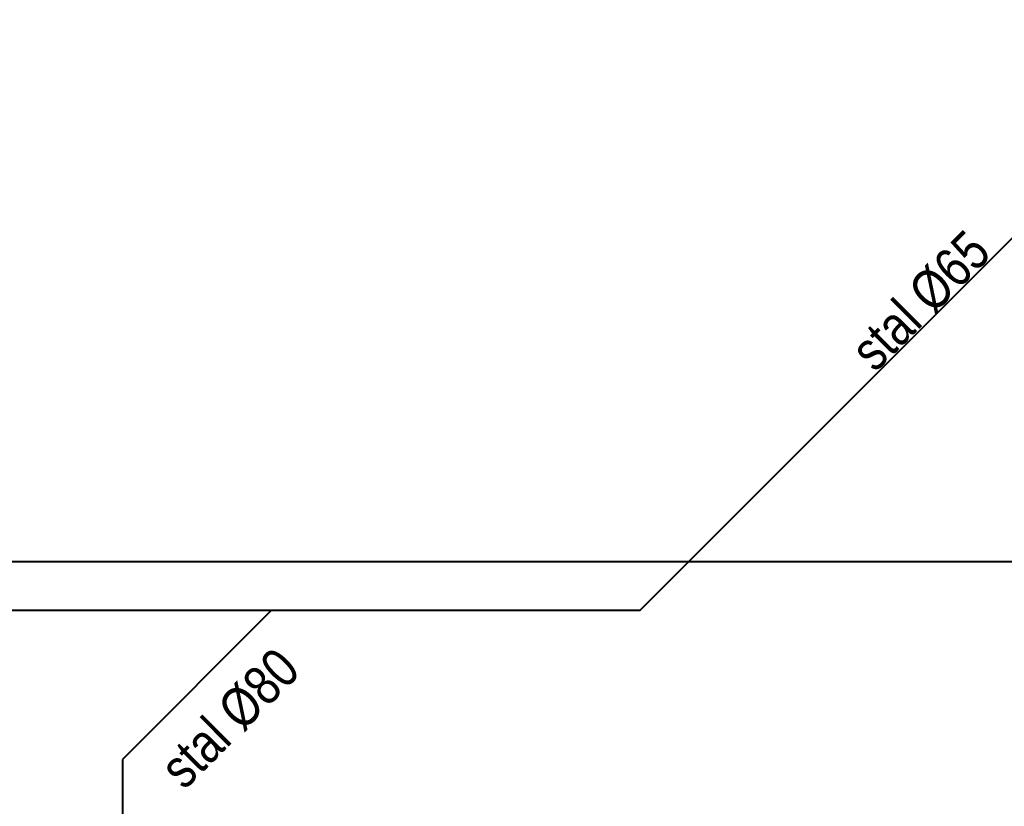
# Model space of a CAD drawing. Header units: centimetres. Extents: x 4745 to 39369, y 17389 to 19524.
# Tile 59 of 188: x 15348 to 15650, y 18271 to 18512. Entities that reach past the tile are written whole.
import ezdxf

# ---------------------------------------------------------------- set-up
doc = ezdxf.new("R2010")
doc.units = ezdxf.units.CM
doc.layers.add('IS_Gaz', color=40, linetype='Continuous', lineweight=40)
doc.layers.add('IS_Opis', color=250, linetype='Continuous', lineweight=9)
doc.styles.add('styl1', font='ARIALN.TTF')

msp = doc.modelspace()

# ---------------------------------------------------------------- linework, layer by layer
at = {"layer": 'IS_Gaz'}
for p, q in [((15538.23, 18331.37), (15719.25, 18512.39)), ((15676.23, 18346.37), (14618.23, 18346.37)), ((15538.23, 18331.37), (14685.23, 18331.37)), ((15425.23, 18331.37), (15379.62, 18285.76)), ((15379.62, 18285.76), (15379.62, 18085.76))]:
    msp.add_line(p, q, dxfattribs=at)

# ---------------------------------------------------------------- texts
at = {"layer": 'IS_Opis', "char_height": 12, "attachment_point": 8, "rotation": 45, "line_spacing_factor": 0.938532, "style": 'styl1'}
for s, insert, width in [('stal %%C65', (15628.74, 18421.88), 131.3292), ('stal %%C80', (15417.01, 18293.97), 319)]:
    msp.add_mtext(s, dxfattribs=dict(at, insert=insert, width=width))

doc.saveas('drawing.dxf')
